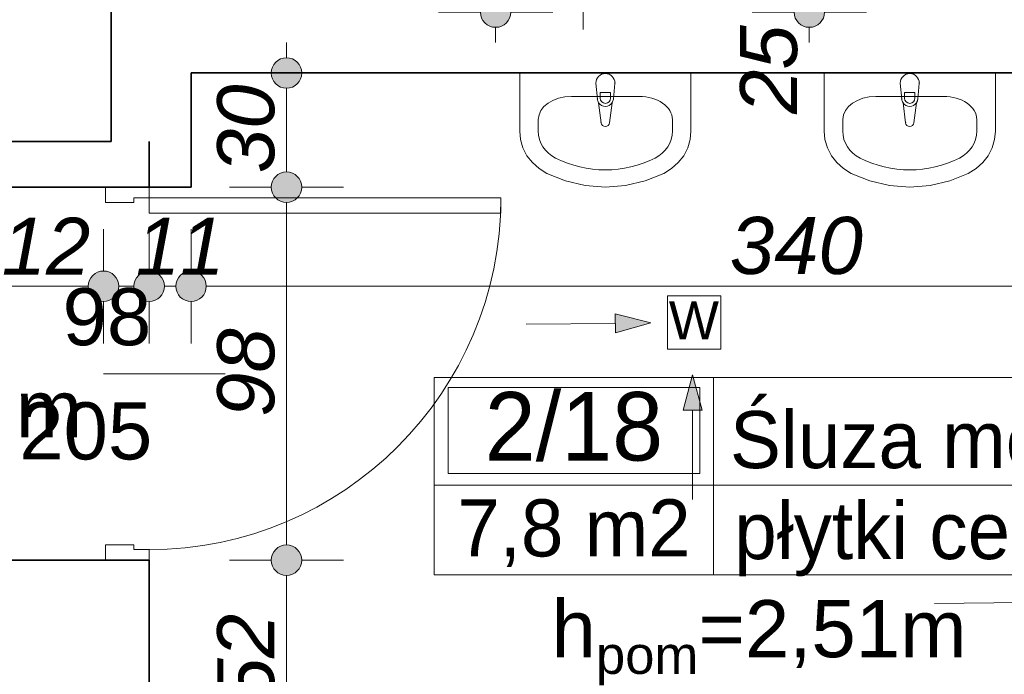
# Model space of a CAD drawing. Header units: millimetres. Extents: x -13944 to 84772, y -78836 to -35317.
# Tile 37 of 85: x 28564 to 31151, y -56083 to -54363. Entities that reach past the tile are written whole.
import ezdxf
from ezdxf.enums import TextEntityAlignment as Align

# ---------------------------------------------------------------- set-up
doc = ezdxf.new("R2010")
doc.units = ezdxf.units.MM
doc.header["$MEASUREMENT"] = 0
for name, color, linetype, lineweight in [('0_Nr_pióra__3', 7, 'Continuous', 20), ('Drzwi ArchiCAD_Nr_pióra__1', 7, 'Continuous', 0), ('Instalacje - Went_Klim_Nr_pióra__42', 150, 'Continuous', 13), ('Konstrukcja - Ściany zew_Nr_pióra__6', 7, 'Continuous', 35), ('Metryczki pomieszczeń ArchiCADa_Nr_pióra__1', 7, 'Continuous', 0), ('Wnetrze - Sanitariaty_Nr_pióra__22', 8, 'Continuous', 13), ('Wymiarowanie - Ogólne_Nr_pióra__82', 114, 'Continuous', 13), ('Znaczniki drzwi ArchiCADa_Nr_pióra__1', 7, 'Continuous', 0), ('Znaczniki drzwi ArchiCADa_Nr_pióra__7', 7, 'Continuous', 70)]:
    doc.layers.add(name, color=color, linetype=linetype, lineweight=lineweight)
doc.layers.add('Elementy modelu - Strefy', color=7, linetype='Continuous')
doc.layers.add('Wymiarowanie - Ogólne', color=7, linetype='Continuous')
doc.styles.add('GENERATED_STYLE_1', font='txt')
doc.styles.add('GENERATED_STYLE_2', font='txt')
doc.styles.add('GENERATED_STYLE_3', font='txt')
doc.styles.add('GENERATED_STYLE_4', font='txt')
doc.dimstyles.new('GENERATED_STYLE__1', dxfattribs={"dimtxt": 150, "dimasz": 152, "dimexe": 0.18, "dimexo": 0, "dimgap": 0.09, "dimtad": 1, "dimlfac": 0.1, "dimzin": 0, "dimdsep": 46, "dimtxsty": 'GENERATED_STYLE_3', "dimblk": 'ARROWHEAD_11', "dimblk1": 'ARROWHEAD_11', "dimblk2": 'ARROWHEAD_11', "dimcen": 0.09, "dimclrd": 114, "dimclre": 114, "dimclrt": 114, "dimazin": 0, "dimtfac": 1, "dimtdec": 4, "dimtmove": 0, "dimatfit": 3, "dimfxl": 1, "dimtolj": 1, "dimtzin": 0, "dimarcsym": 0})
doc.dimstyles.new('GENERATED_STYLE__2', dxfattribs={"dimtxt": 150, "dimasz": 152, "dimexe": 0.18, "dimexo": 0, "dimgap": 0.09, "dimtad": 1, "dimtih": 1, "dimtoh": 1, "dimlfac": 0.1, "dimzin": 0, "dimdsep": 46, "dimtxsty": 'GENERATED_STYLE_3', "dimblk": 'ARROWHEAD_11', "dimblk1": 'ARROWHEAD_11', "dimblk2": 'ARROWHEAD_11', "dimcen": 0.09, "dimclrd": 114, "dimclre": 114, "dimclrt": 114, "dimazin": 0, "dimtfac": 1, "dimtdec": 4, "dimtmove": 0, "dimatfit": 3, "dimfxl": 1, "dimtolj": 1, "dimtzin": 0, "dimarcsym": 0})
doc.dimstyles.new('GENERATED_STYLE__3', dxfattribs={"dimtxt": 150, "dimasz": 152, "dimexe": 0.18, "dimexo": 0, "dimgap": 0.09, "dimtad": 1, "dimlfac": 0.1, "dimzin": 0, "dimdsep": 46, "dimtxsty": 'GENERATED_STYLE_3', "dimblk": 'ARROWHEAD_11', "dimblk1": 'ARROWHEAD_11', "dimblk2": 'ARROWHEAD_11', "dimcen": 0.09, "dimclrd": 114, "dimclre": 114, "dimclrt": 114, "dimazin": 0, "dimtfac": 1, "dimtdec": 4, "dimtmove": 2, "dimatfit": 3, "dimfxl": 1, "dimtolj": 1, "dimtzin": 0, "dimarcsym": 0})
doc.dimstyles.new('GENERATED_STYLE__4', dxfattribs={"dimtxt": 150, "dimasz": 152, "dimexe": 0.18, "dimexo": 0, "dimgap": 0.09, "dimtad": 1, "dimtih": 1, "dimtoh": 1, "dimlfac": 0.1, "dimzin": 0, "dimdsep": 46, "dimtxsty": 'GENERATED_STYLE_3', "dimblk": 'ARROWHEAD_11', "dimblk1": 'ARROWHEAD_11', "dimblk2": 'ARROWHEAD_11', "dimcen": 0.09, "dimclrd": 114, "dimclre": 114, "dimclrt": 114, "dimazin": 0, "dimtfac": 1, "dimtdec": 4, "dimtmove": 2, "dimatfit": 3, "dimfxl": 1, "dimtolj": 1, "dimtzin": 0, "dimarcsym": 0})

# ---------------------------------------------------------------- blocks, each defined once
blk = doc.blocks.new('Śluza męska_2_18_18', base_point=(30387.6, -55586.1))
at = {"layer": 'Metryczki pomieszczeń ArchiCADa_Nr_pióra__1', "linetype": 'Continuous'}
for p, q in [((29653.5, -55303.3), (31621.6, -55303.3)), ((29653.5, -55821.8), (29653.5, -55303.3)), ((30387.6, -55303.3), (30387.6, -55821.8)), ((31621.6, -55303.3), (31621.6, -55821.8)), ((29690.2, -55329.2), (30350.9, -55329.2)), ((29690.2, -55555.5), (29690.2, -55329.2)), ((30350.9, -55329.2), (30350.9, -55555.5)), ((30350.9, -55555.5), (29690.2, -55555.5)), ((29653.5, -55586.1), (31621.6, -55586.1)), ((31621.6, -55821.8), (29653.5, -55821.8))]:
    blk.add_line(p, q, dxfattribs=at)
at = {"layer": 'Metryczki pomieszczeń ArchiCADa_Nr_pióra__1'}
for tag, height, style, p in [('ROOM_NUMBER', 180, 'GENERATED_STYLE_2', (30020.5, -55431.2)), ('ROOM_NAME', 150, 'GENERATED_STYLE_1', (31004.6, -55466.2)), ('floor_f', 150, 'GENERATED_STYLE_1', (31004.6, -55705.2)), ('ROOM_CALC_AREA', 150, 'GENERATED_STYLE_1', (30020.5, -55698.2))]:
    blk.add_attdef(tag, text='', height=height, dxfattribs=dict(at, style=style)).set_placement(p, align=Align.MIDDLE_CENTER)
blk = doc.blocks.new('*D409')
at = {"layer": 'Wymiarowanie - Ogólne_Nr_pióra__82', "linetype": 'Continuous'}
for points in [[(27434.6, -55063.3), (27431.6, -55048), (27422.9, -55035.1), (27409.9, -55026.4), (27394.6, -55023.3), (27379.3, -55026.4), (27366.3, -55035.1), (27357.6, -55048), (27354.6, -55063.3), (27357.6, -55078.6), (27366.3, -55091.6), (27379.3, -55100.3), (27394.6, -55103.3), (27409.9, -55100.3), (27422.9, -55091.6), (27431.6, -55078.6)], [(28824.6, -55063.3), (28821.6, -55048), (28812.9, -55035.1), (28799.9, -55026.4), (28784.6, -55023.3), (28769.3, -55026.4), (28756.3, -55035.1), (28747.6, -55048), (28744.6, -55063.3), (28747.6, -55078.6), (28756.3, -55091.6), (28769.3, -55100.3), (28784.6, -55103.3), (28799.9, -55100.3), (28812.9, -55091.6), (28821.6, -55078.6)]]:
    blk.add_hatch(color=256, dxfattribs=at).paths.add_polyline_path(points)
for p, q in [((27394.6, -55023.3), (27394.6, -54913.3)), ((28784.6, -55023.3), (28784.6, -54913.3)), ((27314.6, -55063.3), (27354.6, -55063.3)), ((27434.6, -55063.3), (28744.6, -55063.3)), ((27394.6, -55213.3), (27394.6, -55103.3)), ((28784.6, -55213.3), (28784.6, -55103.3))]:
    blk.add_line(p, q, dxfattribs=at)
for centre in [(27394.6, -55063.3), (28784.6, -55063.3)]:
    blk.add_circle(centre, 40, dxfattribs=at)
at = {"layer": 'Wymiarowanie - Ogólne_Nr_pióra__82', "char_height": 150, "attachment_point": 7, "style": 'GENERATED_STYLE_3'}
for s, insert in [('\\A1;{\\fArial|b0|i1|c238|p38;139}', (27805, -55033.3)), ('\\A1;{\\fArial|b0|i1|c238|p38;12}', (28516.9, -55033.3))]:
    blk.add_mtext(s, dxfattribs=dict(at, insert=insert))
blk = doc.blocks.new('ARROWHEAD_11')
at = {"color": 0, "linetype": 'Continuous', "lineweight": 0}
blk.add_line((0, 0), (-1, 0), dxfattribs=at)
at = {"color": 0, "linetype": 'Continuous', "lineweight": 0, "const_width": 0.25, "flags": 128}
blk.add_lwpolyline([(-0.125, 0, 1), (0.125, 0, 1)], format="xyb", close=True, dxfattribs=at)
blk = doc.blocks.new('*D410')
at = {"layer": 'Wymiarowanie - Ogólne_Nr_pióra__82', "linetype": 'Continuous'}
for points in [[(28824.6, -55063.3), (28821.6, -55048), (28812.9, -55035.1), (28799.9, -55026.4), (28784.6, -55023.3), (28769.3, -55026.4), (28756.3, -55035.1), (28747.6, -55048), (28744.6, -55063.3), (28747.6, -55078.6), (28756.3, -55091.6), (28769.3, -55100.3), (28784.6, -55103.3), (28799.9, -55100.3), (28812.9, -55091.6), (28821.6, -55078.6)], [(28944.6, -55063.3), (28941.6, -55048), (28932.9, -55035.1), (28919.9, -55026.4), (28904.6, -55023.3), (28889.3, -55026.4), (28876.3, -55035.1), (28867.6, -55048), (28864.6, -55063.3), (28867.6, -55078.6), (28876.3, -55091.6), (28889.3, -55100.3), (28904.6, -55103.3), (28919.9, -55100.3), (28932.9, -55091.6), (28941.6, -55078.6)]]:
    blk.add_hatch(color=256, dxfattribs=at).paths.add_polyline_path(points)
for p, q in [((28784.6, -55023.3), (28784.6, -54913.3)), ((28904.6, -55023.3), (28904.6, -54913.3)), ((28824.6, -55063.3), (28864.6, -55063.3)), ((28784.6, -55213.3), (28784.6, -55103.3)), ((28904.6, -55213.3), (28904.6, -55103.3))]:
    blk.add_line(p, q, dxfattribs=at)
for centre in [(28784.6, -55063.3), (28904.6, -55063.3)]:
    blk.add_circle(centre, 40, dxfattribs=at)
at = {"layer": 'Wymiarowanie - Ogólne_Nr_pióra__82', "insert": (28869.3, -55033.3), "char_height": 150, "attachment_point": 7, "style": 'GENERATED_STYLE_3'}
blk.add_mtext('\\A1;{\\fArial|b0|i1|c238|p38;11}', dxfattribs=at)
blk = doc.blocks.new('*D411')
at = {"layer": 'Wymiarowanie - Ogólne_Nr_pióra__82', "linetype": 'Continuous'}
for points in [[(28944.6, -55063.3), (28941.6, -55048), (28932.9, -55035.1), (28919.9, -55026.4), (28904.6, -55023.3), (28889.3, -55026.4), (28876.3, -55035.1), (28867.6, -55048), (28864.6, -55063.3), (28867.6, -55078.6), (28876.3, -55091.6), (28889.3, -55100.3), (28904.6, -55103.3), (28919.9, -55100.3), (28932.9, -55091.6), (28941.6, -55078.6)], [(29054.6, -55063.3), (29051.6, -55048), (29042.9, -55035.1), (29029.9, -55026.4), (29014.6, -55023.3), (28999.3, -55026.4), (28986.3, -55035.1), (28977.6, -55048), (28974.6, -55063.3), (28977.6, -55078.6), (28986.3, -55091.6), (28999.3, -55100.3), (29014.6, -55103.3), (29029.9, -55100.3), (29042.9, -55091.6), (29051.6, -55078.6)]]:
    blk.add_hatch(color=256, dxfattribs=at).paths.add_polyline_path(points)
for p, q in [((28904.6, -55023.3), (28904.6, -54913.3)), ((29014.6, -55023.3), (29014.6, -54913.3)), ((28944.6, -55063.3), (28974.6, -55063.3)), ((28904.6, -55213.3), (28904.6, -55103.3)), ((29014.6, -55213.3), (29014.6, -55103.3))]:
    blk.add_line(p, q, dxfattribs=at)
for centre in [(28904.6, -55063.3), (29014.6, -55063.3)]:
    blk.add_circle(centre, 40, dxfattribs=at)
blk = doc.blocks.new('*D412')
at = {"layer": 'Wymiarowanie - Ogólne_Nr_pióra__82', "linetype": 'Continuous'}
for points in [[(29054.6, -55063.3), (29051.6, -55048), (29042.9, -55035.1), (29029.9, -55026.4), (29014.6, -55023.3), (28999.3, -55026.4), (28986.3, -55035.1), (28977.6, -55048), (28974.6, -55063.3), (28977.6, -55078.6), (28986.3, -55091.6), (28999.3, -55100.3), (29014.6, -55103.3), (29029.9, -55100.3), (29042.9, -55091.6), (29051.6, -55078.6)], [(32454.6, -55063.3), (32451.6, -55048), (32442.9, -55035.1), (32429.9, -55026.4), (32414.6, -55023.3), (32399.3, -55026.4), (32386.3, -55035.1), (32377.6, -55048), (32374.6, -55063.3), (32377.6, -55078.6), (32386.3, -55091.6), (32399.3, -55100.3), (32414.6, -55103.3), (32429.9, -55100.3), (32442.9, -55091.6), (32451.6, -55078.6)]]:
    blk.add_hatch(color=256, dxfattribs=at).paths.add_polyline_path(points)
for p, q in [((29014.6, -55023.3), (29014.6, -54913.3)), ((32414.6, -55023.3), (32414.6, -54913.3)), ((29054.6, -55063.3), (32374.6, -55063.3)), ((29014.6, -55213.3), (29014.6, -55103.3)), ((32414.6, -55213.3), (32414.6, -55103.3))]:
    blk.add_line(p, q, dxfattribs=at)
for centre in [(29014.6, -55063.3), (32414.6, -55063.3)]:
    blk.add_circle(centre, 40, dxfattribs=at)
at = {"layer": 'Wymiarowanie - Ogólne_Nr_pióra__82', "char_height": 150, "attachment_point": 7, "style": 'GENERATED_STYLE_3'}
for s, insert in [('\\A1;{\\fArial|b0|i1|c238|p38;340}', (30430, -55033.3)), ('\\A1;{\\fArial|b0|i1|c238|p38;12}', (32146.9, -55033.3))]:
    blk.add_mtext(s, dxfattribs=dict(at, insert=insert))
blk = doc.blocks.new('*D419')
at = {"layer": 'Wymiarowanie - Ogólne_Nr_pióra__82', "linetype": 'Continuous'}
for points in [[(29305.3, -55783), (29302.3, -55767.7), (29293.6, -55754.7), (29280.6, -55746), (29265.3, -55743), (29250, -55746), (29237, -55754.7), (29228.4, -55767.7), (29225.3, -55783), (29228.4, -55798.3), (29237, -55811.3), (29250, -55819.9), (29265.3, -55823), (29280.6, -55819.9), (29293.6, -55811.3), (29302.3, -55798.3)], [(29305.3, -56303), (29302.3, -56287.7), (29293.6, -56274.7), (29280.6, -56266), (29265.3, -56263), (29250, -56266), (29237, -56274.7), (29228.4, -56287.7), (29225.3, -56303), (29228.4, -56318.3), (29237, -56331.3), (29250, -56339.9), (29265.3, -56343), (29280.6, -56339.9), (29293.6, -56331.3), (29302.3, -56318.3)]]:
    blk.add_hatch(color=256, dxfattribs=at).paths.add_polyline_path(points)
for p, q in [((29225.3, -55783), (29115.3, -55783)), ((29415.3, -55783), (29305.3, -55783)), ((29265.3, -56263), (29265.3, -55823)), ((29225.3, -56303), (29115.3, -56303)), ((29415.3, -56303), (29305.3, -56303)), ((29265.3, -56383), (29265.3, -56343))]:
    blk.add_line(p, q, dxfattribs=at)
for centre in [(29265.3, -55783), (29265.3, -56303)]:
    blk.add_circle(centre, 40, dxfattribs=at)
at = {"layer": 'Wymiarowanie - Ogólne_Nr_pióra__82', "insert": (29235.3, -56156.8), "char_height": 150, "attachment_point": 7, "rotation": 90, "style": 'GENERATED_STYLE_3'}
blk.add_mtext('\\A1;{\\fArial|b0|i1|c238|p38;52}', dxfattribs=at)
blk = doc.blocks.new('*D420')
at = {"layer": 'Wymiarowanie - Ogólne_Nr_pióra__82', "linetype": 'Continuous'}
for points in [[(29305.3, -54803), (29302.3, -54787.7), (29293.6, -54774.7), (29280.6, -54766), (29265.3, -54763), (29250, -54766), (29237, -54774.7), (29228.4, -54787.7), (29225.3, -54803), (29228.4, -54818.3), (29237, -54831.3), (29250, -54839.9), (29265.3, -54843), (29280.6, -54839.9), (29293.6, -54831.3), (29302.3, -54818.3)], [(29305.3, -55783), (29302.3, -55767.7), (29293.6, -55754.7), (29280.6, -55746), (29265.3, -55743), (29250, -55746), (29237, -55754.7), (29228.4, -55767.7), (29225.3, -55783), (29228.4, -55798.3), (29237, -55811.3), (29250, -55819.9), (29265.3, -55823), (29280.6, -55819.9), (29293.6, -55811.3), (29302.3, -55798.3)]]:
    blk.add_hatch(color=256, dxfattribs=at).paths.add_polyline_path(points)
for p, q in [((29225.3, -54803), (29115.3, -54803)), ((29415.3, -54803), (29305.3, -54803)), ((29265.3, -55743), (29265.3, -54843)), ((29225.3, -55783), (29115.3, -55783)), ((29415.3, -55783), (29305.3, -55783))]:
    blk.add_line(p, q, dxfattribs=at)
for centre in [(29265.3, -54803), (29265.3, -55783)]:
    blk.add_circle(centre, 40, dxfattribs=at)
at = {"layer": 'Wymiarowanie - Ogólne_Nr_pióra__82', "insert": (29235.3, -55406.8), "char_height": 150, "attachment_point": 7, "rotation": 90, "style": 'GENERATED_STYLE_3'}
blk.add_mtext('\\A1;{\\fArial|b0|i1|c238|p38;98}', dxfattribs=at)
blk = doc.blocks.new('*D421')
at = {"layer": 'Wymiarowanie - Ogólne_Nr_pióra__82', "linetype": 'Continuous'}
for points in [[(29305.3, -54503), (29302.3, -54487.7), (29293.6, -54474.7), (29280.6, -54466), (29265.3, -54463), (29250, -54466), (29237, -54474.7), (29228.4, -54487.7), (29225.3, -54503), (29228.4, -54518.3), (29237, -54531.3), (29250, -54539.9), (29265.3, -54543), (29280.6, -54539.9), (29293.6, -54531.3), (29302.3, -54518.3)], [(29305.3, -54803), (29302.3, -54787.7), (29293.6, -54774.7), (29280.6, -54766), (29265.3, -54763), (29250, -54766), (29237, -54774.7), (29228.4, -54787.7), (29225.3, -54803), (29228.4, -54818.3), (29237, -54831.3), (29250, -54839.9), (29265.3, -54843), (29280.6, -54839.9), (29293.6, -54831.3), (29302.3, -54818.3)]]:
    blk.add_hatch(color=256, dxfattribs=at).paths.add_polyline_path(points)
for p, q in [((29265.3, -54463), (29265.3, -54423)), ((29225.3, -54503), (29115.3, -54503)), ((29415.3, -54503), (29305.3, -54503)), ((29265.3, -54763), (29265.3, -54543)), ((29225.3, -54803), (29115.3, -54803)), ((29415.3, -54803), (29305.3, -54803))]:
    blk.add_line(p, q, dxfattribs=at)
for centre in [(29265.3, -54503), (29265.3, -54803)]:
    blk.add_circle(centre, 40, dxfattribs=at)
at = {"layer": 'Wymiarowanie - Ogólne_Nr_pióra__82', "insert": (29235.3, -54766.1), "char_height": 150, "attachment_point": 7, "rotation": 90, "style": 'GENERATED_STYLE_3'}
blk.add_mtext('\\A1;{\\fArial|b0|i1|c238|p38;30}', dxfattribs=at)
blk = doc.blocks.new('*D422')
at = {"layer": 'Wymiarowanie - Ogólne_Nr_pióra__82', "linetype": 'Continuous'}
for points in [[(29854.7, -53723), (29851.6, -53707.7), (29842.9, -53694.7), (29830, -53686), (29814.7, -53683), (29799.4, -53686), (29786.4, -53694.7), (29777.7, -53707.7), (29774.7, -53723), (29777.7, -53738.3), (29786.4, -53751.3), (29799.4, -53759.9), (29814.7, -53763), (29830, -53759.9), (29842.9, -53751.3), (29851.6, -53738.3)], [(29854.7, -54343), (29851.6, -54327.7), (29842.9, -54314.7), (29830, -54306), (29814.7, -54303), (29799.4, -54306), (29786.4, -54314.7), (29777.7, -54327.7), (29774.7, -54343), (29777.7, -54358.3), (29786.4, -54371.3), (29799.4, -54379.9), (29814.7, -54383), (29830, -54379.9), (29842.9, -54371.3), (29851.6, -54358.3)]]:
    blk.add_hatch(color=256, dxfattribs=at).paths.add_polyline_path(points)
for p, q in [((29774.7, -53723), (29664.7, -53723)), ((29964.7, -53723), (29854.7, -53723)), ((29814.7, -54303), (29814.7, -53763)), ((29774.7, -54343), (29664.7, -54343)), ((29964.7, -54343), (29854.7, -54343)), ((29814.7, -54423), (29814.7, -54383))]:
    blk.add_line(p, q, dxfattribs=at)
for centre in [(29814.7, -53723), (29814.7, -54343)]:
    blk.add_circle(centre, 40, dxfattribs=at)
at = {"layer": 'Wymiarowanie - Ogólne_Nr_pióra__82', "insert": (29784.7, -54146.8), "char_height": 150, "attachment_point": 7, "rotation": 90, "style": 'GENERATED_STYLE_3'}
blk.add_mtext('\\A1;{\\fArial|b0|i1|c238|p38;62}', dxfattribs=at)
blk = doc.blocks.new('*D425')
at = {"layer": 'Wymiarowanie - Ogólne_Nr_pióra__82', "linetype": 'Continuous'}
for points in [[(27404.6, -54238.7), (27401.6, -54223.4), (27392.9, -54210.5), (27379.9, -54201.8), (27364.6, -54198.7), (27349.3, -54201.8), (27336.3, -54210.5), (27327.6, -54223.4), (27324.6, -54238.7), (27327.6, -54254), (27336.3, -54267), (27349.3, -54275.7), (27364.6, -54278.7), (27379.9, -54275.7), (27392.9, -54267), (27401.6, -54254)], [(28844.6, -54238.7), (28841.6, -54223.4), (28832.9, -54210.5), (28819.9, -54201.8), (28804.6, -54198.7), (28789.3, -54201.8), (28776.3, -54210.5), (28767.6, -54223.4), (28764.6, -54238.7), (28767.6, -54254), (28776.3, -54267), (28789.3, -54275.7), (28804.6, -54278.7), (28819.9, -54275.7), (28832.9, -54267), (28841.6, -54254)]]:
    blk.add_hatch(color=256, dxfattribs=at).paths.add_polyline_path(points)
for p, q in [((27364.6, -54198.7), (27364.6, -54088.7)), ((28804.6, -54198.7), (28804.6, -54088.7)), ((27284.6, -54238.7), (27324.6, -54238.7)), ((27404.6, -54238.7), (28764.6, -54238.7)), ((27364.6, -54388.7), (27364.6, -54278.7)), ((28804.6, -54388.7), (28804.6, -54278.7))]:
    blk.add_line(p, q, dxfattribs=at)
for centre in [(27364.6, -54238.7), (28804.6, -54238.7)]:
    blk.add_circle(centre, 40, dxfattribs=at)
at = {"layer": 'Wymiarowanie - Ogólne_Nr_pióra__82', "insert": (27913.9, -54208.7), "char_height": 150, "attachment_point": 7, "style": 'GENERATED_STYLE_3'}
blk.add_mtext('\\A1;{\\fArial|b0|i1|c238|p38;144}', dxfattribs=at)
blk = doc.blocks.new('*D426')
at = {"layer": 'Wymiarowanie - Ogólne_Nr_pióra__82', "linetype": 'Continuous'}
for points in [[(28844.6, -54238.7), (28841.6, -54223.4), (28832.9, -54210.5), (28819.9, -54201.8), (28804.6, -54198.7), (28789.3, -54201.8), (28776.3, -54210.5), (28767.6, -54223.4), (28764.6, -54238.7), (28767.6, -54254), (28776.3, -54267), (28789.3, -54275.7), (28804.6, -54278.7), (28819.9, -54275.7), (28832.9, -54267), (28841.6, -54254)], [(30084.6, -54238.7), (30081.6, -54223.4), (30072.9, -54210.5), (30059.9, -54201.8), (30044.6, -54198.7), (30029.3, -54201.8), (30016.3, -54210.5), (30007.6, -54223.4), (30004.6, -54238.7), (30007.6, -54254), (30016.3, -54267), (30029.3, -54275.7), (30044.6, -54278.7), (30059.9, -54275.7), (30072.9, -54267), (30081.6, -54254)]]:
    blk.add_hatch(color=256, dxfattribs=at).paths.add_polyline_path(points)
for p, q in [((28804.6, -54198.7), (28804.6, -54088.7)), ((30044.6, -54198.7), (30044.6, -54088.7)), ((28844.6, -54238.7), (30004.6, -54238.7)), ((30084.6, -54238.7), (30124.6, -54238.7)), ((28804.6, -54388.7), (28804.6, -54278.7)), ((30044.6, -54388.7), (30044.6, -54278.7))]:
    blk.add_line(p, q, dxfattribs=at)
for centre in [(28804.6, -54238.7), (30044.6, -54238.7)]:
    blk.add_circle(centre, 40, dxfattribs=at)
at = {"layer": 'Wymiarowanie - Ogólne_Nr_pióra__82', "insert": (29253.9, -54208.7), "char_height": 150, "attachment_point": 7, "style": 'GENERATED_STYLE_3'}
blk.add_mtext('\\A1;{\\fArial|b0|i1|c238|p38;124}', dxfattribs=at)
blk = doc.blocks.new('*D430')
at = {"layer": 'Wymiarowanie - Ogólne_Nr_pióra__82', "linetype": 'Continuous'}
for points in [[(30678.9, -54093), (30675.9, -54077.7), (30667.2, -54064.7), (30654.2, -54056), (30638.9, -54053), (30623.6, -54056), (30610.6, -54064.7), (30601.9, -54077.7), (30598.9, -54093), (30601.9, -54108.3), (30610.6, -54121.3), (30623.6, -54129.9), (30638.9, -54133), (30654.2, -54129.9), (30667.2, -54121.3), (30675.9, -54108.3)], [(30678.9, -54343), (30675.9, -54327.7), (30667.2, -54314.7), (30654.2, -54306), (30638.9, -54303), (30623.6, -54306), (30610.6, -54314.7), (30601.9, -54327.7), (30598.9, -54343), (30601.9, -54358.3), (30610.6, -54371.3), (30623.6, -54379.9), (30638.9, -54383), (30654.2, -54379.9), (30667.2, -54371.3), (30675.9, -54358.3)]]:
    blk.add_hatch(color=256, dxfattribs=at).paths.add_polyline_path(points)
for p, q in [((30598.9, -54093), (30488.9, -54093)), ((30788.9, -54093), (30678.9, -54093)), ((30638.9, -54303), (30638.9, -54133)), ((30598.9, -54343), (30488.9, -54343)), ((30788.9, -54343), (30678.9, -54343)), ((30638.9, -54423), (30638.9, -54383))]:
    blk.add_line(p, q, dxfattribs=at)
for centre in [(30638.9, -54093), (30638.9, -54343)]:
    blk.add_circle(centre, 40, dxfattribs=at)
at = {"layer": 'Wymiarowanie - Ogólne_Nr_pióra__82', "insert": (30608.9, -54610.6), "char_height": 150, "attachment_point": 7, "rotation": 90, "style": 'GENERATED_STYLE_3'}
blk.add_mtext('\\A1;{\\fArial|b0|i1|c238|p38;25}', dxfattribs=at)

msp = doc.modelspace()

# ---------------------------------------------------------------- hatches: boundary and pattern name
at = {"layer": 'Instalacje - Went_Klim_Nr_pióra__42', "linetype": 'Continuous'}
for points in [[(30222.328, -55159.822), (30128.783, -55135.746), (30129.278, -55185.744)], [(30332.039, -55295.623), (30307.039, -55388.924), (30357.039, -55388.924)]]:
    msp.add_hatch(color=256, dxfattribs=at).paths.add_polyline_path(points)

# ---------------------------------------------------------------- linework, layer by layer
at = {"layer": 'Drzwi ArchiCAD_Nr_pióra__1', "linetype": 'Continuous'}
for p, q in [((28789.596, -54802.978), (28904.596, -54802.978)), ((28789.596, -54842.978), (28789.596, -54802.978)), ((28904.596, -54802.978), (28789.596, -54802.978)), ((28904.596, -54802.978), (28904.596, -54830.978)), ((28904.596, -54830.978), (28864.596, -54830.978)), ((28864.596, -54830.978), (28864.596, -54842.978)), ((29828.596, -54830.978), (28904.596, -54830.978)), ((28904.596, -54830.978), (28904.596, -54870.978)), ((29828.596, -54870.978), (29828.596, -54830.978)), ((28864.596, -54842.978), (28789.596, -54842.978)), ((28904.596, -54870.978), (29828.596, -54870.978)), ((28789.596, -55742.978), (28864.596, -55742.978)), ((28789.596, -55782.978), (28789.596, -55742.978)), ((28864.596, -55742.978), (28864.596, -55754.978)), ((28864.596, -55754.978), (28904.596, -55754.978)), ((28904.596, -55754.978), (28904.596, -55782.978)), ((28904.596, -55782.978), (28789.596, -55782.978)), ((28904.596, -55782.978), (28789.596, -55782.978))]:
    msp.add_line(p, q, dxfattribs=at)
msp.add_arc((28904.596, -54830.978), 924, 270, 0, dxfattribs=at)
at = {"layer": 'Instalacje - Went_Klim_Nr_pióra__42', "linetype": 'Continuous'}
for p, q in [((30266.667, -55088.655), (30406.667, -55088.655)), ((30266.667, -55228.655), (30266.667, -55088.655)), ((30406.667, -55088.655), (30406.667, -55228.655)), ((30222.328, -55159.822), (30128.783, -55135.746)), ((30129.278, -55185.744), (30128.783, -55135.746)), ((29894.652, -55163.065), (30129.031, -55160.745)), ((30222.328, -55159.822), (30129.278, -55185.744)), ((30406.667, -55228.655), (30266.667, -55228.655)), ((30332.039, -55295.623), (30307.039, -55388.924)), ((30332.039, -55295.623), (30357.039, -55388.924)), ((30357.039, -55388.924), (30307.039, -55388.924)), ((30332.039, -55623.315), (30332.039, -55388.924)), ((30967.407, -55896.731), (31201.787, -55894.411))]:
    msp.add_line(p, q, dxfattribs=at)
at = {"layer": 'Konstrukcja - Ściany zew_Nr_pióra__6', "linetype": 'Continuous'}
for p, q in [((28789.596, -54802.978), (28784.596, -54802.978)), ((28904.596, -54802.978), (28789.596, -54802.978)), ((28789.596, -55782.978), (28784.596, -55782.978)), ((28904.596, -55782.978), (28789.596, -55782.978))]:
    msp.add_line(p, q, dxfattribs=at)
at = {"layer": 'Konstrukcja - Ściany zew_Nr_pióra__6', "linetype": 'Continuous', "flags": 128}
for points in [[(28804.596, -54342.978), (28804.596, -54682.978)], [(29014.596, -54802.978), (29014.596, -54502.978)], [(29014.596, -54502.978), (30044.596, -54502.978)], [(30044.596, -54502.978), (30454.596, -54502.978)], [(30454.596, -54502.978), (32414.596, -54502.978)], [(28804.596, -54682.978), (27364.596, -54682.978)], [(28904.596, -54802.978), (28904.596, -54682.978)], [(28904.596, -54682.978), (28904.596, -54802.978)], [(27394.596, -54802.978), (28784.596, -54802.978)], [(28904.596, -54802.978), (29014.596, -54802.978)], [(28784.596, -55782.978), (27394.596, -55782.978)], [(28904.596, -56302.978), (28904.596, -55782.978)]]:
    msp.add_lwpolyline(points, dxfattribs=at)
at = {"layer": 'Wnetrze - Sanitariaty_Nr_pióra__22', "linetype": 'Continuous'}
for p, q in [((29878, -54502.978), (30328, -54502.978)), ((29878, -54655.705), (29878, -54502.978)), ((30328, -54502.978), (30328, -54655.705)), ((30677.74, -54502.978), (31127.74, -54502.978)), ((30677.74, -54655.705), (30677.74, -54502.978)), ((31127.74, -54502.978), (31127.74, -54655.705)), ((30082, -54571.476), (30078, -54529.523)), ((30128, -54529.523), (30124, -54571.476)), ((30881.74, -54571.476), (30877.74, -54529.523)), ((30927.74, -54529.523), (30923.74, -54571.476)), ((30089.4, -54554.434), (30089.4, -54569.304)), ((30116.6, -54554.434), (30089.4, -54554.434)), ((30116.6, -54569.304), (30116.6, -54554.434)), ((30889.14, -54554.434), (30889.14, -54569.304)), ((30916.34, -54554.434), (30889.14, -54554.434)), ((30916.34, -54569.304), (30916.34, -54554.434)), ((30013.881, -54564.523), (30192.12, -54564.523)), ((30091.9, -54633.923), (30085.271, -54580.99)), ((30120.73, -54580.99), (30114.1, -54633.923)), ((30813.62, -54564.523), (30991.859, -54564.523)), ((30891.64, -54633.923), (30885.01, -54580.99)), ((30920.47, -54580.99), (30913.84, -54633.923)), ((29926.913, -54625.16), (29926.913, -54655.705)), ((30279.087, -54625.16), (30279.087, -54655.705)), ((30726.653, -54625.16), (30726.653, -54655.705)), ((31078.827, -54625.16), (31078.827, -54655.705)), ((29880.172, -54678.186), (29878, -54655.705)), ((30328, -54655.705), (30325.829, -54678.186)), ((30679.911, -54678.186), (30677.74, -54655.705)), ((31127.74, -54655.705), (31125.569, -54678.186)), ((29886.616, -54699.949), (29880.172, -54678.186)), ((30325.829, -54678.186), (30319.385, -54699.949)), ((30686.355, -54699.949), (30679.911, -54678.186)), ((31125.569, -54678.186), (31119.125, -54699.949)), ((29897.126, -54720.298), (29886.616, -54699.949)), ((30319.385, -54699.949), (30308.874, -54720.298)), ((30696.866, -54720.298), (30686.355, -54699.949)), ((31119.125, -54699.949), (31108.614, -54720.298)), ((29911.368, -54738.582), (29897.126, -54720.298)), ((30308.874, -54720.298), (30294.632, -54738.582)), ((30711.108, -54738.582), (30696.866, -54720.298)), ((31108.614, -54720.298), (31094.372, -54738.582)), ((29928.886, -54754.218), (29911.368, -54738.582)), ((29949.12, -54766.705), (29928.886, -54754.218)), ((30277.115, -54754.218), (30256.881, -54766.705)), ((30294.632, -54738.582), (30277.115, -54754.218)), ((30728.626, -54754.218), (30711.108, -54738.582)), ((30748.859, -54766.705), (30728.626, -54754.218)), ((31076.854, -54754.218), (31056.62, -54766.705)), ((31094.372, -54738.582), (31076.854, -54754.218)), ((29998.014, -54786.666), (29949.12, -54766.705)), ((30049.779, -54798.865), (29998.014, -54786.666)), ((30207.987, -54786.666), (30156.221, -54798.865)), ((30256.881, -54766.705), (30207.987, -54786.666)), ((30797.753, -54786.666), (30748.859, -54766.705)), ((30849.519, -54798.865), (30797.753, -54786.666)), ((31007.726, -54786.666), (30955.961, -54798.865)), ((31056.62, -54766.705), (31007.726, -54786.666)), ((30103, -54802.969), (30049.779, -54798.865)), ((30156.221, -54798.865), (30103, -54802.969)), ((30902.74, -54802.969), (30849.519, -54798.865)), ((30955.961, -54798.865), (30902.74, -54802.969))]:
    msp.add_line(p, q, dxfattribs=at)
for centre, radius, start, end in [((30103, -54529.523), 25, 0, 180), ((30902.74, -54529.523), 25, 0, 180), ((30103, -54569.576), 21.086, 185.169607, 212.771025), ((30103, -54569.576), 21.086, 212.771025, 327.228975), ((30103, -54569.304), 13.6, 180, 0), ((30103, -54569.576), 21.086, 327.228975, 354.830393), ((30902.74, -54569.576), 21.086, 185.169607, 212.771025), ((30902.74, -54569.576), 21.086, 212.771025, 327.228975), ((30902.74, -54569.304), 13.6, 180, 0), ((30902.74, -54569.576), 21.086, 327.228975, 354.830393), ((30103, -54632.533), 11.187, 187.138925, 352.861075), ((30902.74, -54632.533), 11.187, 187.138925, 352.861075)]:
    msp.add_arc(centre, radius, start, end, dxfattribs=at)
for centre, major_axis, ratio, start_param, end_param in [((30013.979, -54625.16), (87.049, 0), 0.69657392, 1.57079633, 3.14159265), ((30192.022, -54625.16), (87.049, 0), 0.69657392, 0, 1.57079633), ((30813.718, -54625.16), (87.049, 0), 0.69657392, 1.57079633, 3.14159265), ((30991.762, -54625.16), (87.049, 0), 0.69657392, 0, 1.57079633), ((30013.861, -54655.705), (86.948, 0), 0.92929293, 3.14159265, 4.21541415), ((30192.139, -54655.705), (86.948, 0), 0.92929293, 5.20936381, 6.28318531), ((30813.601, -54655.705), (86.948, 0), 0.92929293, 3.14159265, 4.21541415), ((30991.879, -54655.705), (86.948, 0), 0.92929293, 5.20936381, 6.28318531), ((30103, -54502.978), (273.913, 0), 0.92929293, 4.21541414, 5.20936382), ((30902.74, -54502.978), (273.913, 0), 0.92929293, 4.21541414, 5.20936382)]:
    msp.add_ellipse(centre, major_axis=major_axis, ratio=ratio, start_param=start_param, end_param=end_param, dxfattribs=at)
for p in [(30128, -54529.523), (30927.74, -54529.523), (30082, -54571.476), (30120.73, -54580.99), (30881.74, -54571.476), (30920.47, -54580.99), (30091.9, -54633.923), (30891.64, -54633.923)]:
    msp.add_point(p, dxfattribs=at)
at = {"layer": 'Znaczniki drzwi ArchiCADa_Nr_pióra__1', "linetype": 'Continuous'}
msp.add_line((29104.596, -55292.978), (28784.596, -55292.978), dxfattribs=at)

# ---------------------------------------------------------------- block references
at = {"layer": 'Elementy modelu - Strefy', "linetype": 'Continuous'}
ref = msp.add_blockref('Śluza męska_2_18_18', (30387.561, -55586.122), dxfattribs=at)
ref.add_attrib('ROOM_NAME', 'Śluza męska', dxfattribs={"layer": 'Metryczki pomieszczeń ArchiCADa_Nr_pióra__1', "color": 7, "height": 150, "style": 'GENERATED_STYLE_1'}).set_placement((31004.602, -55466.224), align=Align.MIDDLE_CENTER)
ref.add_attrib('ROOM_NUMBER', '2/18', dxfattribs={"layer": 'Metryczki pomieszczeń ArchiCADa_Nr_pióra__1', "color": 7, "height": 180, "style": 'GENERATED_STYLE_2'}).set_placement((30020.541, -55431.234), align=Align.MIDDLE_CENTER)
ref.add_attrib('ROOM_CALC_AREA', '7,8 m2', dxfattribs={"layer": 'Metryczki pomieszczeń ArchiCADa_Nr_pióra__1', "color": 7, "height": 150, "style": 'GENERATED_STYLE_1'}).set_placement((30020.541, -55698.173), align=Align.MIDDLE_CENTER)
ref.add_attrib('floor_f', 'płytki ceram.', dxfattribs={"layer": 'Metryczki pomieszczeń ArchiCADa_Nr_pióra__1', "color": 7, "height": 150, "style": 'GENERATED_STYLE_1'}).set_placement((31004.602, -55705.219), align=Align.MIDDLE_CENTER)

# ---------------------------------------------------------------- texts
at = {"layer": '0_Nr_pióra__3', "linetype": 'Continuous', "char_height": 150, "attachment_point": 2, "style": 'GENERATED_STYLE_4'}
for s, insert in [('\\A1;{\\fArial|b0|i0|c0|p38;h\\fArial|b0|i0|c0|p38;\\A1{\\H.66x;\\S ^ pom;}\\fArial|b0|i0|c0|p38;=2,57m}', (28183.32, -55266.578)), ('\\A1;{\\fArial|b0|i0|c0|p38;h\\fArial|b0|i0|c0|p38;\\A1{\\H.66x;\\S ^ pom;}\\fArial|b0|i0|c0|p38;=2,51m}', (30506.833, -55844.166))]:
    msp.add_mtext(s, dxfattribs=dict(at, insert=insert))
at = {"layer": 'Instalacje - Went_Klim_Nr_pióra__42', "linetype": 'Continuous', "insert": (30401.582, -55152.941), "char_height": 100, "attachment_point": 6, "style": 'GENERATED_STYLE_1'}
msp.add_mtext('\\A1;{\\fArial|b0|i0|c238|p38;W}', dxfattribs=at)
at = {"layer": 'Znaczniki drzwi ArchiCADa_Nr_pióra__7', "char_height": 150, "attachment_point": 7, "style": 'GENERATED_STYLE_1'}
for s, insert in [('\\A1;{\\fArial|b0|i0|c238|p38;98}', (28676.939, -55220.446)), ('\\A1;{\\fArial|b0|i0|c238|p38;205}', (28563.11, -55520.446))]:
    msp.add_mtext(s, dxfattribs=dict(at, insert=insert))

# ---------------------------------------------------------------- dimensions: what is measured, and where the dimension line sits
at = {"layer": 'Wymiarowanie - Ogólne', "color": 114, "linetype": 'Continuous', "lineweight": 13}
for base, p1, p2, dimstyle, picture, middle in [((29814.665, -53722.978), (30044.596, -54342.978), (30044.596, -53722.978), 'GENERATED_STYLE__1', '*D422', (29709.665, -54032.978)), ((30638.9, -54092.978), (30454.596, -54342.978), (30454.596, -54092.978), 'GENERATED_STYLE__1', '*D430', (30533.9, -54496.807)), ((29265.311, -54502.978), (29014.596, -54802.978), (29014.596, -54502.978), 'GENERATED_STYLE__3', '*D421', (29160.311, -54652.224)), ((29265.311, -54802.978), (28904.596, -55782.978), (29014.596, -54802.978), 'GENERATED_STYLE__1', '*D420', (29160.311, -55292.978)), ((29265.311, -55782.978), (28904.596, -56302.978), (28904.596, -55782.978), 'GENERATED_STYLE__1', '*D419', (29160.311, -56042.978))]:
    dim = msp.add_linear_dim(base=base, p1=p1, p2=p2, angle=90, dimstyle=dimstyle, dxfattribs=at)
    dim.commit()
    dim.dimension.update_dxf_attribs({"geometry": picture, "text_midpoint": middle, "dimtype": 160, "text_rotation": 90})
for base, p1, p2, dimstyle, picture, middle in [((28804.596, -54238.736), (27364.596, -54682.978), (28804.596, -54342.978), 'GENERATED_STYLE__2', '*D425', (28084.596, -54133.736)), ((30044.596, -54238.736), (28804.596, -54342.978), (30044.596, -54342.978), 'GENERATED_STYLE__2', '*D426', (29424.596, -54133.736)), ((29014.596, -55063.339), (28904.596, -55092.574), (29014.596, -54792.574), 'GENERATED_STYLE__4', '*D411', (28975.61, -54958.339)), ((32414.596, -55063.339), (29014.596, -54792.574), (32414.596, -54792.574), 'GENERATED_STYLE__2', '*D412', (30600.767, -54958.339)), ((28784.596, -55063.339), (27394.596, -55092.574), (28784.596, -56072.574), 'GENERATED_STYLE__2', '*D409', (27975.767, -54958.339)), ((28904.596, -55063.339), (28784.596, -56072.574), (28904.596, -55092.574), 'GENERATED_STYLE__2', '*D410', (28630.767, -54958.339))]:
    dim = msp.add_linear_dim(base=base, p1=p1, p2=p2, dimstyle=dimstyle, dxfattribs=at)
    dim.commit()
    dim.dimension.update_dxf_attribs({"geometry": picture, "text_midpoint": middle, "dimtype": 160})

doc.saveas('drawing.dxf')
